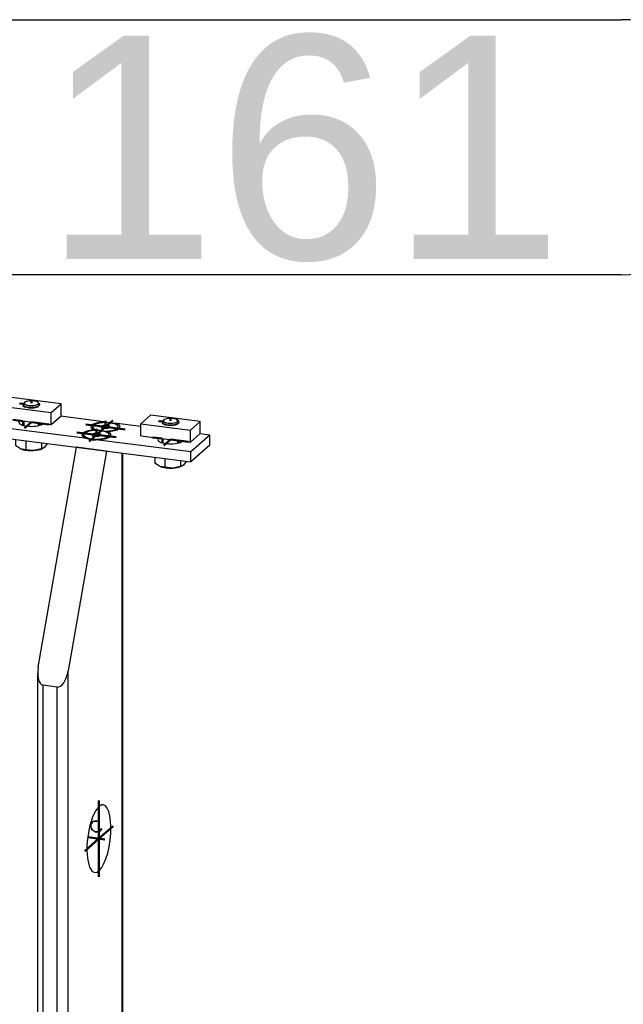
# Model space of a CAD drawing. Header units: millimetres. Extents: x 4464 to 5058, y 2900 to 3320.
# Tile 24 of 110: x 4637 to 4646, y 3000 to 3015. Entities that reach past the tile are written whole.
import ezdxf
from ezdxf.enums import TextEntityAlignment as Align

# ---------------------------------------------------------------- set-up
doc = ezdxf.new("R2010")
doc.units = ezdxf.units.MM
doc.linetypes.add('STRICHPUNKT2', pattern=[18.5, 10, -4, 0.5, -4])
doc.layers.get('0').update_dxf_attribs({"linetype": 'CONTINUOUS'})
for name, color, linetype in [('DIM49', 4, 'CONTINUOUS'), ('LE_RED', 1, 'CONTINUOUS'), ('TXT_ALL', 7, 'CONTINUOUS')]:
    doc.layers.add(name, color=color, linetype=linetype)
doc.layers.add('LE_ALL', color=7, linetype='CONTINUOUS', lineweight=50)
doc.styles.add('ARIAL', font='arial.ttf')

# ---------------------------------------------------------------- blocks, each defined once
blk = doc.blocks.new('BALUSTER PROFIEL 80X15 R4_04037', base_point=(4637.82155526, 3002.47985895))
for p, q in [((4636.85147402, 3005.0503502), (4637.45251478, 3008.49455537)), ((4637.92022196, 3008.43562981), (4637.31918119, 3004.99142464)), ((4637.92022196, 3008.43562981), (4637.45251478, 3008.49455537)), ((4638.16770933, 2993.61608928), (4638.16770933, 3008.40444933)), ((4638.17632075, 2993.62368384), (4638.17632075, 3008.40336439)), ((4637.31918119, 2989.42650446), (4637.31918119, 3004.99142464)), ((4636.8428626, 2989.46971654), (4636.8428626, 3004.95382864)), ((4637.14731883, 3004.73700438), (4636.92905548, 3004.76450298)), ((4636.92905548, 2989.42814257), (4636.92905548, 3004.76450298)), ((4637.14731883, 2989.40064397), (4637.14731883, 3004.73700438))]:
    blk.add_line(p, q)
for centre, major_axis, ratio, start_param, end_param in [((4636.97619593, 3005.03463672), (-0.05055159, -0.26959962), 0.4576369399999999, 4.73988523, 5.10125235), ((4637.19445928, 3005.00713812), (-0.05055159, -0.26959962), 0.4576369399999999, 0.02749625, 1.59829258), ((4636.97619593, 3005.03463672), (-0.05055159, -0.26959962), 0.4576369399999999, 5.10125235, 6.310681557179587), ((4637.80237356, 3002.36058063), (-0.06666667, -0.52915026), 0.33333333, 3.14159265, 6.283185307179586), ((4637.80237356, 3002.36058063), (-0.06666667, -0.52915026), 0.33333333, 0, 3.14159265)]:
    blk.add_ellipse(centre, major_axis=major_axis, ratio=ratio, start_param=start_param, end_param=end_param)
at = {"layer": 'LE_RED'}
for p, q in [((4637.67053424, 3002.60380467), (4637.68926829, 3002.62985948)), ((4637.84719079, 3002.52022185), (4637.82155526, 3002.47985895)), ((4637.82155526, 3002.47985895), (4637.75373704, 3002.45910134))]:
    blk.add_line(p, q, dxfattribs=at)
for points in [[(4637.75373704, 3002.45910134), (4637.68851343, 3002.49749261), (4637.66449799, 3002.5820013)], [(4637.68926829, 3002.62985948), (4637.76085081, 3002.64652132), (4637.77830143, 3002.64158366)]]:
    blk.add_lwpolyline(points, dxfattribs=at)
blk = doc.blocks.new('_04039', base_point=(4637.89591499, 3002.34879552))
at = {"layer": 'LE_ALL', "color": 1, "linetype": 'STRICHPUNKT2'}
for p, q in [((4637.80237356, 3002.36058063), (4637.80237356, 3002.95769303)), ((4637.80237356, 3002.36058063), (4638.02629071, 3002.558057)), ((4637.80237356, 3002.36058063), (4637.57845641, 3002.16310427)), ((4637.89591499, 3002.34879552), (4637.62599014, 3002.38280286)), ((4637.80237356, 3002.36058063), (4637.80237356, 3001.76346824))]:
    blk.add_line(p, q, dxfattribs=at)
blk = doc.blocks.new('_04038')
blk.add_blockref('_04039', (4637.89591499, 3002.34879552))
blk = doc.blocks.new('DIN 13-M6_04041', base_point=(4637.68926829, 3002.62985948))
at = {"layer": 'LE_RED'}
for p, q in [((4637.67053424, 3002.60380467), (4637.68926829, 3002.62985948)), ((4637.84719079, 3002.52022185), (4637.82155526, 3002.47985895)), ((4637.82155526, 3002.47985895), (4637.75373704, 3002.45910134))]:
    blk.add_line(p, q, dxfattribs=at)
for points in [[(4637.75373704, 3002.45910134), (4637.68851343, 3002.49749261), (4637.66449799, 3002.5820013)], [(4637.68926829, 3002.62985948), (4637.76085081, 3002.64652132), (4637.77830143, 3002.64158366)]]:
    blk.add_lwpolyline(points, dxfattribs=at)
blk = doc.blocks.new('DIN 13-M6_04040')
blk.add_blockref('DIN 13-M6_04041', (4637.68926829, 3002.62985948))
blk = doc.blocks.new('BALUSTER PROFIEL 80X15 R4_04036')
for name, p in [('BALUSTER PROFIEL 80X15 R4_04037', (4637.82155526, 3002.47985895)), ('_04038', (0, 0)), ('DIN 13-M6_04040', (0, 0))]:
    blk.add_blockref(name, p)
blk = doc.blocks.new('153.1.100 100 x 5 50 x 47 PM6_04050', base_point=(4636.54236555, 3008.88963907))
for p, q in [((4636.27600633, 3008.94975343), (4636.12734446, 3008.81864598)), ((4637.91359658, 3008.8905563), (4637.20148424, 3008.98027402)), ((4637.94098683, 3008.88004829), (4637.91359658, 3008.8905563)), ((4638.04839581, 3008.87357319), (4638.01654702, 3008.86970515)), ((4638.45863981, 3008.82188731), (4638.04839581, 3008.87357319)), ((4637.73063328, 3008.76512904), (4637.74591664, 3008.75620896)), ((4637.91629646, 3008.73259153), (4637.93673129, 3008.73916313)), ((4639.54002011, 3008.6856462), (4639.24539228, 3008.42580888)), ((4639.54002011, 3008.6856462), (4639.38411772, 3008.70528805)), ((4639.54002011, 3008.52851136), (4639.54002011, 3008.6856462)), ((4639.24539228, 3008.42580888), (4637.75376799, 3008.61373588)), ((4639.54002011, 3008.52851136), (4639.24539228, 3008.26867404)), ((4639.24539228, 3008.26867404), (4639.24539228, 3008.42580888))]:
    blk.add_line(p, q)
for points in [[(4637.61896875, 3008.63071898), (4636.12734446, 3008.81864598), (4636.12734446, 3008.66151114), (4639.24539228, 3008.26867404)], [(4637.61896875, 3008.63071898), (4637.68636837, 3008.61122799), (4637.75376799, 3008.61373588)]]:
    blk.add_lwpolyline(points)
for centre, major_axis, ratio, start_param, end_param in [((4636.74236555, 3008.88963907), (0.2, 0), 0.33333333, 2.76116133, 3.14159265), ((4636.74236555, 3008.88963907), (0.2, 0), 0.33333333, 3.14159265, 5.94088238), ((4637.90439296, 3008.81450705), (0.22833333, 0), 0.33333333, 1.53047759, 3.50295978), ((4637.90439296, 3008.81450705), (0.22833333, 0), 0.33333333, 5.92181818, 7.171566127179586), ((4637.76297161, 3008.68978513), (0.22833333, 0), 0.33333333, 1.71290183, 3.50295978), ((4637.90439296, 3008.81450705), (0.22833333, 0), 0.33333333, 3.50295978, 3.84754922), ((4637.90439296, 3008.81450705), (0.22833333, 0), 0.33333334, 4.85449449, 5.92181819), ((4637.76297161, 3008.68978513), (0.22833333, 0), 0.33333333, 5.92181818, 6.989141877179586), ((4637.76297161, 3008.68978513), (0.22833333, 0), 0.33333333, 3.50295978, 4.02997347), ((4637.76297161, 3008.68978513), (0.22833333, 0), 0.33333333, 4.67207024, 5.92181818), ((4638.92499902, 3008.6146531), (0.2, 0), 0.33333333, 2.76116133, 3.14159265), ((4638.92499902, 3008.6146531), (0.2, 0), 0.33333333, 3.14159265, 5.94088238)]:
    blk.add_ellipse(centre, major_axis=major_axis, ratio=ratio, start_param=start_param, end_param=end_param)
blk = doc.blocks.new('_04052', base_point=(4638.79166569, 3008.63145152))
at = {"layer": 'LE_ALL', "color": 1, "linetype": 'STRICHPUNKT2'}
for p, q in [((4636.60903221, 3008.9064375), (4636.46174124, 3008.92499441)), ((4636.74236555, 3008.88963907), (4636.63629953, 3008.79609764)), ((4636.74236555, 3008.88963907), (4637.02298985, 3008.85428373)), ((4637.90439296, 3008.81450705), (4637.59726525, 3008.8532015)), ((4637.90439296, 3008.81450705), (4638.02047633, 3008.91688295)), ((4637.90439296, 3008.90878795), (4637.90439296, 3008.79075049)), ((4637.76297161, 3008.68978513), (4637.4558439, 3008.72847959)), ((4637.76297161, 3008.68978513), (4637.64688824, 3008.58740923)), ((4637.76297161, 3008.68978513), (4637.87905497, 3008.79216104)), ((4637.76297161, 3008.78406604), (4637.76297161, 3008.66602858)), ((4637.76297161, 3008.68978513), (4638.07009932, 3008.65109068)), ((4637.90439296, 3008.81450705), (4637.7883096, 3008.71213114)), ((4637.90439296, 3008.81450705), (4638.21152067, 3008.77581259)), ((4638.79166569, 3008.63145152), (4638.64437472, 3008.65000844)), ((4638.92499902, 3008.6146531), (4638.818933, 3008.52111167)), ((4638.92499902, 3008.6146531), (4639.20562333, 3008.57929776))]:
    blk.add_line(p, q, dxfattribs=at)
blk = doc.blocks.new('_04051')
blk.add_blockref('_04052', (4638.79166569, 3008.63145152))
blk = doc.blocks.new('153.1.100 100 x 5 50 x 47 PM6_04049')
for name, p in [('153.1.100 100 x 5 50 x 47 PM6_04050', (4636.54236555, 3008.88963907)), ('_04051', (0, 0))]:
    blk.add_blockref(name, p)
blk = doc.blocks.new('Stelschroef (DIN 913 - ISO 4026)-M6x20_04079', base_point=(4637.78939252, 3002.49593853))
blk.add_ellipse((4637.74529666, 3002.54593853), major_axis=(0.04409586, -0.05), ratio=0.8819171, start_param=0, end_param=6.28318531)
at = {"layer": 'LE_RED'}
for start_param, end_param in [(3.14159265, 6.28318531), (2.35619449, 3.14159265), (2.09317229, 2.35619449), (6.28318531, 6.805561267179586)]:
    blk.add_ellipse((4637.75118922, 3002.55113528), major_axis=(0.05511982, -0.0625), ratio=0.8819171, start_param=start_param, end_param=end_param, dxfattribs=at)
blk = doc.blocks.new('GEWINDE_04081', base_point=(4637.67323803, 3002.5609562))
at = {"layer": 'LE_RED'}
for start_param, end_param in [(3.14159265, 3.92699082), (3.92699082, 6.28318531), (2.09317229, 3.14159265), (6.28318531, 6.805561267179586)]:
    blk.add_ellipse((4637.75118922, 3002.55113528), major_axis=(0.05511982, -0.0625), ratio=0.8819171, start_param=start_param, end_param=end_param, dxfattribs=at)
blk = doc.blocks.new('GEWINDE_04080')
blk.add_blockref('GEWINDE_04081', (4637.67323803, 3002.5609562))
blk = doc.blocks.new('Stelschroef (DIN 913 - ISO 4026)-M6x20_04078')
for name, p in [('Stelschroef (DIN 913 - ISO 4026)-M6x20_04079', (4637.78939252, 3002.49593853)), ('GEWINDE_04080', (0, 0))]:
    blk.add_blockref(name, p)
blk = doc.blocks.new('Montage sierregel_04077')
blk.add_blockref('Stelschroef (DIN 913 - ISO 4026)-M6x20_04078', (0, 0))
blk = doc.blocks.new('Verzonken kopbout (DIN 7991_ISO 10642)-M6x20_04084', base_point=(4637.9639673, 3008.83075794))
for p, q in [((4637.89195907, 3008.79231701), (4637.89195907, 3008.83983012)), ((4637.70439296, 3008.79187963), (4637.70439296, 3008.81450705)), ((4637.9639673, 3008.8020431), (4637.9639673, 3008.83075794)), ((4638.10439296, 3008.79187963), (4638.10439296, 3008.81450705))]:
    blk.add_line(p, q)
blk.add_lwpolyline([(4637.9639673, 3008.83075794), (4637.89195907, 3008.83983012), (4637.83238473, 3008.82357923), (4637.84481862, 3008.79825615), (4637.91682685, 3008.78918397), (4637.97640119, 3008.80543486)], close=True)
for centre, start_param, end_param in [((4637.90439296, 3008.81450705), 0, 3.14159265), ((4637.90439296, 3008.81450705), 3.14159265, 6.283185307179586), ((4637.90439296, 3008.79187963), 3.14159265, 3.4225222), ((4637.90439296, 3008.79187963), 6.00225576, 6.283185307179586)]:
    blk.add_ellipse(centre, major_axis=(0.2, 0), ratio=0.33333333, start_param=start_param, end_param=end_param)
blk = doc.blocks.new('Verzonken kopbout (DIN 7991_ISO 10642)-M6x20_04083')
blk.add_blockref('Verzonken kopbout (DIN 7991_ISO 10642)-M6x20_04084', (4637.9639673, 3008.83075794))
blk = doc.blocks.new('Verzonken kopbout (DIN 7991_ISO 10642)-M6x20_04086', base_point=(4637.82254595, 3008.70603603))
for p, q in [((4637.56297161, 3008.66715772), (4637.56297161, 3008.68978513)), ((4637.75053772, 3008.6675951), (4637.75053772, 3008.71510821)), ((4637.82254595, 3008.67732119), (4637.82254595, 3008.70603603)), ((4637.96297161, 3008.66715772), (4637.96297161, 3008.68978513))]:
    blk.add_line(p, q)
blk.add_lwpolyline([(4637.82254595, 3008.70603603), (4637.75053772, 3008.71510821), (4637.69096338, 3008.69885732), (4637.70339727, 3008.67353424), (4637.7754055, 3008.66446205), (4637.83497984, 3008.68071295)], close=True)
for centre, start_param, end_param in [((4637.76297161, 3008.68978513), 0, 3.14159265), ((4637.76297161, 3008.68978513), 3.14159265, 6.283185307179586), ((4637.76297161, 3008.66715772), 3.14159265, 3.4225222), ((4637.76297161, 3008.66715772), 6.00225576, 6.283185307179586)]:
    blk.add_ellipse(centre, major_axis=(0.2, 0), ratio=0.33333333, start_param=start_param, end_param=end_param)
blk = doc.blocks.new('Verzonken kopbout (DIN 7991_ISO 10642)-M6x20_04085')
blk.add_blockref('Verzonken kopbout (DIN 7991_ISO 10642)-M6x20_04086', (4637.82254595, 3008.70603603))
blk = doc.blocks.new('Montage strip op baluster_04082')
for name in ['Verzonken kopbout (DIN 7991_ISO 10642)-M6x20_04083', 'Verzonken kopbout (DIN 7991_ISO 10642)-M6x20_04085']:
    blk.add_blockref(name, (0, 0))
blk = doc.blocks.new('1011-2 Moerblok M8 SMALL_04089', base_point=(4636.60903221, 3009.1567683))
for p, q in [((4636.4292128, 3009.27343064), (4636.27600633, 3009.13831524)), ((4637.20872476, 3009.17522137), (4636.4292128, 3009.27343064)), ((4637.05551829, 3009.04010596), (4637.20872476, 3009.17522137)), ((4637.20872476, 3008.98665956), (4637.20872476, 3009.17522137)), ((4636.27600633, 3008.94975343), (4636.27600633, 3009.13831524)), ((4636.27600633, 3009.13831524), (4637.05551829, 3009.04010596)), ((4637.05551829, 3008.85154415), (4637.05551829, 3009.04010596)), ((4637.05551829, 3008.85154415), (4637.20872476, 3008.98665956)), ((4636.27600633, 3008.94975343), (4637.05551829, 3008.85154415))]:
    blk.add_line(p, q)
at = {"layer": 'LE_RED'}
blk.add_ellipse((4636.74236555, 3009.1567683), major_axis=(0.13333333, 0), ratio=0.33333333, start_param=3.14159265, end_param=5.65879598, dxfattribs=at)
blk = doc.blocks.new('DIN 13-M8_04091', base_point=(4636.60903221, 3009.1567683))
at = {"layer": 'LE_RED'}
blk.add_ellipse((4636.74236555, 3009.1567683), major_axis=(0.13333333, 0), ratio=0.33333333, start_param=3.14159265, end_param=5.65879598, dxfattribs=at)
blk = doc.blocks.new('DIN 13-M8_04090')
blk.add_blockref('DIN 13-M8_04091', (4636.60903221, 3009.1567683))
blk = doc.blocks.new('_04093', base_point=(4636.74236555, 3009.21962224))
at = {"layer": 'LE_ALL', "color": 1, "linetype": 'STRICHPUNKT2'}
for p, q in [((4636.61076961, 3009.17334783), (4636.55528268, 3009.18033853)), ((4636.74236555, 3009.21962224), (4636.74236555, 3009.18505257))]:
    blk.add_line(p, q, dxfattribs=at)
blk = doc.blocks.new('_04092')
blk.add_blockref('_04093', (4636.74236555, 3009.21962224))
blk = doc.blocks.new('1011-2 Moerblok M8 SMALL_04088')
for name, p in [('1011-2 Moerblok M8 SMALL_04089', (4636.60903221, 3009.1567683)), ('_04092', (0, 0)), ('DIN 13-M8_04090', (0, 0))]:
    blk.add_blockref(name, p)
blk = doc.blocks.new('Zeskant tapbout-M8x16 (DIN 933)_04095', base_point=(4636.98926556, 3008.54737334))
for p, q in [((4636.49546554, 3008.61513224), (4636.49546554, 3008.52043324)), ((4636.65391175, 3008.5951699), (4636.65391175, 3008.45589437)), ((4636.90081176, 3008.56406342), (4636.90081176, 3008.46936442)), ((4636.5710141, 3008.47145768), (4636.49546554, 3008.52043324)), ((4636.65391175, 3008.45589437), (4636.57468865, 3008.46991867)), ((4636.77736176, 3008.44438426), (4636.65391175, 3008.45589437))]:
    blk.add_line(p, q)
blk.add_lwpolyline([(4636.98926556, 3008.54737334), (4636.94503866, 3008.49012374), (4636.92153617, 3008.47482252), (4636.90081176, 3008.46936442), (4636.77736176, 3008.44438426)])
for centre, major_axis, start_param, end_param in [((4636.74236554, 3009.18505257), (0.11333333, 0), 3e-08, 3.14159268), ((4636.74236554, 3009.18505257), (0.11333333, 0), 3.14159268, 6.283185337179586), ((4636.74236555, 3008.51565815), (0.21666667, 0), 3.82742308, 4.87462063), ((4636.74236555, 3008.51565815), (0.21666667, 0), 4.87462063, 5.62412728)]:
    blk.add_ellipse(centre, major_axis=major_axis, ratio=0.33333333, start_param=start_param, end_param=end_param)
blk = doc.blocks.new('GEWINDE_04097', base_point=(4636.87569888, 3009.16619639))
for p, q in [((4636.61764363, 3009.18190988), (4636.63635192, 3009.19840903)), ((4636.86708746, 3009.18190988), (4636.84837917, 3009.19840904)), ((4636.60903221, 3008.83994867), (4636.60903221, 3008.90779611)), ((4636.87569888, 3008.83994867), (4636.87569888, 3008.87419927))]:
    blk.add_line(p, q)
for start_param, end_param in [(2.78022556, 3.14159268), (3.14159268, 6.283185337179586), (3e-08, 0.36136715)]:
    blk.add_ellipse((4636.74236554, 3009.16619639), major_axis=(0.13333333, 0), ratio=0.33333333, start_param=start_param, end_param=end_param)
at = {"layer": 'LE_RED'}
for p, q in [((4636.62903221, 3009.1567683), (4636.62903221, 3009.18505257)), ((4636.85569888, 3009.1567683), (4636.85569888, 3009.18505258)), ((4636.62903221, 3008.83470926), (4636.62903221, 3008.90527635)), ((4636.85569888, 3008.83470926), (4636.85569888, 3008.87671903))]:
    blk.add_line(p, q, dxfattribs=at)
for start_param, end_param in [(2.78022556, 3.14159268), (3.14159268, 4.35102186), (0.946407, 2.78022556), (4.35102186, 5.65879598)]:
    blk.add_ellipse((4636.74236554, 3009.18505257), major_axis=(0.11333333, 0), ratio=0.33333333, start_param=start_param, end_param=end_param, dxfattribs=at)
blk = doc.blocks.new('GEWINDE_04096')
blk.add_blockref('GEWINDE_04097', (4636.87569888, 3009.16619639))
blk = doc.blocks.new('Zeskant tapbout-M8x16 (DIN 933)_04094')
for name, p in [('Zeskant tapbout-M8x16 (DIN 933)_04095', (4636.98926556, 3008.54737334)), ('GEWINDE_04096', (0, 0))]:
    blk.add_blockref(name, p)
blk = doc.blocks.new('Montage handregel_04087')
for name in ['1011-2 Moerblok M8 SMALL_04088', 'Zeskant tapbout-M8x16 (DIN 933)_04094']:
    blk.add_blockref(name, (0, 0))
blk = doc.blocks.new('1011-2 Moerblok M8 SMALL_04100', base_point=(4638.79166569, 3008.88178233))
for p, q in [((4638.61184628, 3008.99844467), (4638.45863981, 3008.86332927)), ((4639.39135823, 3008.9002354), (4638.61184628, 3008.99844467)), ((4638.45863981, 3008.67476746), (4638.45863981, 3008.86332927)), ((4638.45863981, 3008.86332927), (4639.23815177, 3008.76511999)), ((4639.23815177, 3008.76511999), (4639.39135823, 3008.9002354)), ((4639.39135823, 3008.71167359), (4639.39135823, 3008.9002354)), ((4639.23815177, 3008.57655818), (4639.23815177, 3008.76511999)), ((4639.23815177, 3008.57655818), (4639.39135823, 3008.71167359)), ((4638.45863981, 3008.67476746), (4639.23815177, 3008.57655818))]:
    blk.add_line(p, q)
at = {"layer": 'LE_RED'}
blk.add_ellipse((4638.92499902, 3008.88178233), major_axis=(0.13333333, 0), ratio=0.33333333, start_param=3.14159265, end_param=5.65879598, dxfattribs=at)
blk = doc.blocks.new('DIN 13-M8_04102', base_point=(4638.79166569, 3008.88178233))
at = {"layer": 'LE_RED'}
blk.add_ellipse((4638.92499902, 3008.88178233), major_axis=(0.13333333, 0), ratio=0.33333333, start_param=3.14159265, end_param=5.65879598, dxfattribs=at)
blk = doc.blocks.new('DIN 13-M8_04101')
blk.add_blockref('DIN 13-M8_04102', (4638.79166569, 3008.88178233))
blk = doc.blocks.new('_04104', base_point=(4638.92499902, 3008.94463627))
at = {"layer": 'LE_ALL', "color": 1, "linetype": 'STRICHPUNKT2'}
for p, q in [((4638.79340308, 3008.89836186), (4638.73791615, 3008.90535256)), ((4638.92499902, 3008.94463627), (4638.92499902, 3008.9100666))]:
    blk.add_line(p, q, dxfattribs=at)
blk = doc.blocks.new('_04103')
blk.add_blockref('_04104', (4638.92499902, 3008.94463627))
blk = doc.blocks.new('1011-2 Moerblok M8 SMALL_04099')
for name, p in [('1011-2 Moerblok M8 SMALL_04100', (4638.79166569, 3008.88178233)), ('_04103', (0, 0)), ('DIN 13-M8_04101', (0, 0))]:
    blk.add_blockref(name, p)
blk = doc.blocks.new('Zeskant tapbout-M8x16 (DIN 933)_04106', base_point=(4639.17189903, 3008.27238736))
for p, q in [((4638.67809902, 3008.34014627), (4638.67809902, 3008.24544727)), ((4638.75364758, 3008.19647171), (4638.67809902, 3008.24544727)), ((4638.83654523, 3008.32018393), (4638.83654523, 3008.1809084)), ((4639.08344523, 3008.28907745), (4639.08344523, 3008.19437845)), ((4638.83654523, 3008.1809084), (4638.75732212, 3008.1949327)), ((4638.95999523, 3008.16939829), (4638.83654523, 3008.1809084))]:
    blk.add_line(p, q)
blk.add_lwpolyline([(4639.17189903, 3008.27238736), (4639.12767213, 3008.21513777), (4639.10416965, 3008.19983655), (4639.08344523, 3008.19437845), (4638.95999523, 3008.16939829)])
for centre, major_axis, start_param, end_param in [((4638.92499902, 3008.9100666), (0.11333333, 0), 3e-08, 3.14159268), ((4638.92499902, 3008.9100666), (0.11333333, 0), 3.14159268, 6.283185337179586), ((4638.92499902, 3008.24067218), (0.21666667, 0), 3.82742308, 4.87462063), ((4638.92499902, 3008.24067218), (0.21666667, 0), 4.87462063, 5.62412728)]:
    blk.add_ellipse(centre, major_axis=major_axis, ratio=0.33333333, start_param=start_param, end_param=end_param)
blk = doc.blocks.new('GEWINDE_04108', base_point=(4639.05833235, 3008.89121042))
for p, q in [((4638.8002771, 3008.90692391), (4638.81898539, 3008.92342306)), ((4639.04972093, 3008.90692391), (4639.03101264, 3008.92342307)), ((4638.79166569, 3008.5649627), (4638.79166569, 3008.63281014)), ((4639.05833235, 3008.5649627), (4639.05833235, 3008.5992133))]:
    blk.add_line(p, q)
for start_param, end_param in [(2.78022556, 3.14159268), (3.14159268, 6.283185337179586), (3e-08, 0.36136715)]:
    blk.add_ellipse((4638.92499902, 3008.89121042), major_axis=(0.13333333, 0), ratio=0.33333333, start_param=start_param, end_param=end_param)
at = {"layer": 'LE_RED'}
for p, q in [((4638.81166568, 3008.88178233), (4638.81166568, 3008.9100666)), ((4639.03833235, 3008.88178233), (4639.03833235, 3008.9100666)), ((4638.81166569, 3008.55972329), (4638.81166569, 3008.63029038)), ((4639.03833235, 3008.55972329), (4639.03833235, 3008.60173306))]:
    blk.add_line(p, q, dxfattribs=at)
for start_param, end_param in [(2.78022556, 3.14159268), (3.14159268, 4.35102186), (0.946407, 2.78022556), (4.35102186, 5.65879598)]:
    blk.add_ellipse((4638.92499902, 3008.9100666), major_axis=(0.11333333, 0), ratio=0.33333333, start_param=start_param, end_param=end_param, dxfattribs=at)
blk = doc.blocks.new('GEWINDE_04107')
blk.add_blockref('GEWINDE_04108', (4639.05833235, 3008.89121042))
blk = doc.blocks.new('Zeskant tapbout-M8x16 (DIN 933)_04105')
for name, p in [('Zeskant tapbout-M8x16 (DIN 933)_04106', (4639.17189903, 3008.27238736)), ('GEWINDE_04107', (0, 0))]:
    blk.add_blockref(name, p)
blk = doc.blocks.new('Montage handregel_04098')
for name in ['1011-2 Moerblok M8 SMALL_04099', 'Zeskant tapbout-M8x16 (DIN 933)_04105']:
    blk.add_blockref(name, (0, 0))
blk = doc.blocks.new('Montage_04053')
for name in ['Montage handregel_04087', 'Montage handregel_04098', 'Montage strip op baluster_04082', 'Montage sierregel_04077']:
    blk.add_blockref(name, (0, 0))
blk = doc.blocks.new('Tussen baluster (doorgaande sierregel)_04035')
for name in ['Montage_04053', '153.1.100 100 x 5 50 x 47 PM6_04049', 'BALUSTER PROFIEL 80X15 R4_04036']:
    blk.add_blockref(name, (0, 0))
blk = doc.blocks.new('SHAPE_06212', base_point=(4649.72375445, 3007.44669753))
at = {"layer": 'DIM49', "color": 3}
for p, q in [((4635.92494283, 3015.19642986), (4645.98825189, 3015.19642986)), ((4649.72375445, 3007.44669753), (4647.98825189, 3013.19642986)), ((4645.98825189, 3011.19642986), (4635.92494283, 3011.19642986)), ((4649.83554463, 3007.68352187), (4649.61389166, 3007.68352187)), ((4649.9822533, 3007.48352187), (4649.46508122, 3007.48352187)), ((4649.92795971, 3007.28352187), (4649.5199658, 3007.28352187))]:
    blk.add_line(p, q, dxfattribs=at)
blk.add_lwpolyline([(4649.86248872, 3007.22290671), (4649.91568279, 3007.26643927), (4649.95579726, 3007.32225613), (4649.9800984, 3007.38655347), (4649.98693012, 3007.45494952), (4649.97582686, 3007.52278322), (4649.94754527, 3007.5854318), (4649.90401272, 3007.63862587), (4649.84819586, 3007.67874034), (4649.78389852, 3007.70304148), (4649.71550247, 3007.7098732), (4649.64766877, 3007.69876994), (4649.58502019, 3007.67048835), (4649.53182612, 3007.6269558), (4649.49171165, 3007.57113894), (4649.46741051, 3007.5068416), (4649.46057879, 3007.43844555), (4649.47168205, 3007.37061185), (4649.49996363, 3007.30796327), (4649.54349619, 3007.2547692), (4649.59931305, 3007.21465473), (4649.66361038, 3007.19035359), (4649.73200644, 3007.18352187), (4649.79984013, 3007.19462513)], close=True, dxfattribs=at)
for centre, start_param, end_param in [((4635.92494283, 3013.19642986), 1.57079633, 4.71238898), ((4645.98825189, 3013.19642986), 4.71238898, 7.853981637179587)]:
    blk.add_ellipse(centre, major_axis=(2, 0), ratio=1, start_param=start_param, end_param=end_param, dxfattribs=at)
at = {"layer": 'TXT_ALL', "style": 'ARIAL'}
blk.add_text('161', height=3.5, dxfattribs=at).set_placement((4636.92494283, 3013.19642986), align=Align.MIDDLE_LEFT)
blk = doc.blocks.new('1016 Connector 90 M6_05648', base_point=(4650.02199525, 3007.49291418))
for p, q in [((4651.35876928, 3007.38654419), (4651.9244547, 3007.88543184)), ((4649.86210632, 3007.575106), (4649.72068497, 3007.45038408)), ((4649.72068497, 3007.45038408), (4651.59151366, 3007.21468182)), ((4649.72068497, 3007.26182228), (4649.72068497, 3007.45038408)), ((4649.86210632, 3007.575106), (4651.35876928, 3007.38654419)), ((4651.59151366, 3007.02612002), (4651.59151366, 3007.21468182))]:
    blk.add_line(p, q)
for points in [[(4649.72068497, 3007.26182228), (4651.59151366, 3007.02612002), (4652.29862044, 3007.64972958), (4652.29862044, 3007.83829139)], [(4651.59151366, 3007.21468182), (4652.29862044, 3007.83829139), (4651.9244547, 3007.88543184)]]:
    blk.add_lwpolyline(points)
at = {"layer": 'LE_RED'}
for centre, start_param, end_param in [((4651.99368644, 3007.75792669), 2.51845566, 3.14159265), ((4651.99368644, 3007.75792669), 3.14159265, 5.65879598), ((4650.10320043, 3007.47346133), 2.51845566, 3.14159265), ((4650.10320043, 3007.47346133), 3.14159265, 5.65879598), ((4651.64013305, 3007.4461219), 2.51845566, 3.14159265), ((4651.64013305, 3007.4461219), 3.14159265, 5.65879598), ((4651.03861477, 3007.3556102), 2.51845566, 3.14159265), ((4651.03861477, 3007.3556102), 3.14159265, 5.65879598)]:
    blk.add_ellipse(centre, major_axis=(0.1, 0), ratio=0.33333333, start_param=start_param, end_param=end_param, dxfattribs=at)
blk.add_blockref('SHAPE_06212', (4649.72375445, 3007.44669753))
blk = doc.blocks.new('DIN 13-M6_05650', base_point=(4651.54013305, 3007.4461219))
at = {"layer": 'LE_RED'}
for centre, start_param, end_param in [((4651.99368644, 3007.75792669), 2.51845566, 3.14159265), ((4651.99368644, 3007.75792669), 3.14159265, 5.65879598), ((4651.64013305, 3007.4461219), 2.51845566, 3.14159265), ((4651.64013305, 3007.4461219), 3.14159265, 5.65879598)]:
    blk.add_ellipse(centre, major_axis=(0.1, 0), ratio=0.33333333, start_param=start_param, end_param=end_param, dxfattribs=at)
blk = doc.blocks.new('DIN 13-M6_05649')
blk.add_blockref('DIN 13-M6_05650', (4651.54013305, 3007.4461219))
blk = doc.blocks.new('_05652', base_point=(4651.64013305, 3007.49326236))
at = {"layer": 'LE_ALL', "color": 1, "linetype": 'STRICHPUNKT2'}
for p, q in [((4651.91035311, 3007.7684257), (4651.85337429, 3007.77560436)), ((4651.99368644, 3007.80506714), (4651.99368644, 3007.78614183)), ((4650.01986709, 3007.48396034), (4649.96288828, 3007.491139)), ((4650.10320043, 3007.52060178), (4650.10320043, 3007.50167648)), ((4651.55679972, 3007.45662092), (4651.4998209, 3007.46379957)), ((4651.64013305, 3007.49326236), (4651.64013305, 3007.47433705)), ((4650.95528144, 3007.36610921), (4650.89830262, 3007.37328787)), ((4651.03861477, 3007.40275065), (4651.03861477, 3007.38382534))]:
    blk.add_line(p, q, dxfattribs=at)
blk = doc.blocks.new('_05651')
blk.add_blockref('_05652', (4651.64013305, 3007.49326236))
blk = doc.blocks.new('DIN 13-M6_05654', base_point=(4650.93861477, 3007.3556102))
at = {"layer": 'LE_RED'}
for centre, start_param, end_param in [((4650.10320043, 3007.47346133), 2.51845566, 3.14159265), ((4650.10320043, 3007.47346133), 3.14159265, 5.65879598), ((4651.03861477, 3007.3556102), 2.51845566, 3.14159265), ((4651.03861477, 3007.3556102), 3.14159265, 5.65879598)]:
    blk.add_ellipse(centre, major_axis=(0.1, 0), ratio=0.33333333, start_param=start_param, end_param=end_param, dxfattribs=at)
blk = doc.blocks.new('DIN 13-M6_05653')
blk.add_blockref('DIN 13-M6_05654', (4650.93861477, 3007.3556102))
blk = doc.blocks.new('1016 Connector 90 M6_05647')
for name, p in [('1016 Connector 90 M6_05648', (4650.02199525, 3007.49291418)), ('_05651', (0, 0)), ('DIN 13-M6_05649', (0, 0)), ('DIN 13-M6_05653', (0, 0))]:
    blk.add_blockref(name, p)
blk = doc.blocks.new('Stelschroef (DIN 913 - ISO 4026)-M6x8_05657', base_point=(4650.17081045, 3007.46972405))
blk.add_line((4650.02524923, 3007.49578392), (4650.04083947, 3007.50953322))
blk.add_lwpolyline([(4650.18115162, 3007.49578392), (4650.16556138, 3007.50953322)])
for start_param, end_param in [(2.78022553, 6.644552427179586), (0.36136712, 2.78022553)]:
    blk.add_ellipse((4650.10320043, 3007.50167648), major_axis=(0.06666667, 0), ratio=0.33333333, start_param=start_param, end_param=end_param)
at = {"layer": 'LE_RED'}
for start_param, end_param in [(2.78022553, 3.14159265), (3.14159265, 5.65879598)]:
    blk.add_ellipse((4650.10320043, 3007.48596299), major_axis=(0.08333333, 0), ratio=0.33333333, start_param=start_param, end_param=end_param, dxfattribs=at)
blk = doc.blocks.new('GEWINDE_05659', base_point=(4650.19355523, 3007.48484497))
for p, q in [((4650.01284563, 3007.48484497), (4650.02524923, 3007.49578392)), ((4650.19355523, 3007.48484497), (4650.18115162, 3007.49578392))]:
    blk.add_line(p, q)
at = {"layer": 'LE_RED'}
for p, q in [((4650.01986709, 3007.47346133), (4650.01986709, 3007.48596299)), ((4650.18653376, 3007.47346133), (4650.18653376, 3007.48596299))]:
    blk.add_line(p, q, dxfattribs=at)
for start_param, end_param in [(2.78022553, 3.14159265), (3.14159265, 5.65879598)]:
    blk.add_ellipse((4650.10320043, 3007.48596299), major_axis=(0.08333333, 0), ratio=0.33333333, start_param=start_param, end_param=end_param, dxfattribs=at)
blk = doc.blocks.new('GEWINDE_05658')
blk.add_blockref('GEWINDE_05659', (4650.19355523, 3007.48484497))
blk = doc.blocks.new('Stelschroef (DIN 913 - ISO 4026)-M6x8_05656')
for name, p in [('GEWINDE_05658', (0, 0)), ('Stelschroef (DIN 913 - ISO 4026)-M6x8_05657', (4650.17081045, 3007.46972405))]:
    blk.add_blockref(name, p)
blk = doc.blocks.new('Stelschroef (DIN 913 - ISO 4026)-M6x8_05661', base_point=(4652.06129647, 3007.7541894))
blk.add_line((4651.91573525, 3007.78024927), (4651.93132549, 3007.79399857))
blk.add_lwpolyline([(4652.07163764, 3007.78024927), (4652.0560474, 3007.79399857)])
for start_param, end_param in [(2.78022553, 6.644552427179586), (0.36136712, 2.78022553)]:
    blk.add_ellipse((4651.99368644, 3007.78614183), major_axis=(0.06666667, 0), ratio=0.33333333, start_param=start_param, end_param=end_param)
at = {"layer": 'LE_RED'}
for start_param, end_param in [(2.78022553, 3.14159265), (3.14159265, 5.65879598)]:
    blk.add_ellipse((4651.99368644, 3007.77042835), major_axis=(0.08333333, 0), ratio=0.33333333, start_param=start_param, end_param=end_param, dxfattribs=at)
blk = doc.blocks.new('GEWINDE_05663', base_point=(4652.08404125, 3007.76931032))
for p, q in [((4651.90333164, 3007.76931032), (4651.91573525, 3007.78024927)), ((4652.08404125, 3007.76931032), (4652.07163764, 3007.78024927))]:
    blk.add_line(p, q)
at = {"layer": 'LE_RED'}
for p, q in [((4651.91035311, 3007.75792669), (4651.91035311, 3007.77042835)), ((4652.07701978, 3007.75792669), (4652.07701978, 3007.77042835))]:
    blk.add_line(p, q, dxfattribs=at)
for start_param, end_param in [(2.78022553, 3.14159265), (3.14159265, 5.65879598)]:
    blk.add_ellipse((4651.99368644, 3007.77042835), major_axis=(0.08333333, 0), ratio=0.33333333, start_param=start_param, end_param=end_param, dxfattribs=at)
blk = doc.blocks.new('GEWINDE_05662')
blk.add_blockref('GEWINDE_05663', (4652.08404125, 3007.76931032))
blk = doc.blocks.new('Stelschroef (DIN 913 - ISO 4026)-M6x8_05660')
for name, p in [('GEWINDE_05662', (0, 0)), ('Stelschroef (DIN 913 - ISO 4026)-M6x8_05661', (4652.06129647, 3007.7541894))]:
    blk.add_blockref(name, p)
blk = doc.blocks.new('Stelschroef (DIN 913 - ISO 4026)-M6x8_05665', base_point=(4651.70774307, 3007.44238462))
blk.add_line((4651.56218186, 3007.46844449), (4651.5777721, 3007.48219379))
blk.add_lwpolyline([(4651.71808425, 3007.46844449), (4651.70249401, 3007.48219379)])
for start_param, end_param in [(2.78022553, 6.644552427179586), (0.36136712, 2.78022553)]:
    blk.add_ellipse((4651.64013305, 3007.47433705), major_axis=(0.06666667, 0), ratio=0.33333333, start_param=start_param, end_param=end_param)
at = {"layer": 'LE_RED'}
for start_param, end_param in [(2.78022553, 3.14159265), (3.14159265, 5.65879598)]:
    blk.add_ellipse((4651.64013305, 3007.45862357), major_axis=(0.08333333, 0), ratio=0.33333333, start_param=start_param, end_param=end_param, dxfattribs=at)
blk = doc.blocks.new('GEWINDE_05667', base_point=(4651.73048785, 3007.45750554))
for p, q in [((4651.54977825, 3007.45750554), (4651.56218186, 3007.46844449)), ((4651.73048785, 3007.45750554), (4651.71808425, 3007.46844449))]:
    blk.add_line(p, q)
at = {"layer": 'LE_RED'}
for p, q in [((4651.55679972, 3007.4461219), (4651.55679972, 3007.45862357)), ((4651.72346639, 3007.4461219), (4651.72346639, 3007.45862357))]:
    blk.add_line(p, q, dxfattribs=at)
for start_param, end_param in [(2.78022553, 3.14159265), (3.14159265, 5.65879598)]:
    blk.add_ellipse((4651.64013305, 3007.45862357), major_axis=(0.08333333, 0), ratio=0.33333333, start_param=start_param, end_param=end_param, dxfattribs=at)
blk = doc.blocks.new('GEWINDE_05666')
blk.add_blockref('GEWINDE_05667', (4651.73048785, 3007.45750554))
blk = doc.blocks.new('Stelschroef (DIN 913 - ISO 4026)-M6x8_05664')
for name, p in [('GEWINDE_05666', (0, 0)), ('Stelschroef (DIN 913 - ISO 4026)-M6x8_05665', (4651.70774307, 3007.44238462))]:
    blk.add_blockref(name, p)
blk = doc.blocks.new('Stelschroef (DIN 913 - ISO 4026)-M6x8_05669', base_point=(4651.1062248, 3007.35187292))
blk.add_line((4650.96066358, 3007.37793279), (4650.97625382, 3007.39168209))
blk.add_lwpolyline([(4651.11656597, 3007.37793279), (4651.10097573, 3007.39168209)])
for start_param, end_param in [(2.78022553, 6.644552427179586), (0.36136712, 2.78022553)]:
    blk.add_ellipse((4651.03861477, 3007.38382534), major_axis=(0.06666667, 0), ratio=0.33333333, start_param=start_param, end_param=end_param)
at = {"layer": 'LE_RED'}
for start_param, end_param in [(2.78022553, 3.14159265), (3.14159265, 5.65879598)]:
    blk.add_ellipse((4651.03861477, 3007.36811186), major_axis=(0.08333333, 0), ratio=0.33333333, start_param=start_param, end_param=end_param, dxfattribs=at)
blk = doc.blocks.new('GEWINDE_05671', base_point=(4651.12896958, 3007.36699384))
for p, q in [((4650.94825997, 3007.36699384), (4650.96066358, 3007.37793279)), ((4651.12896958, 3007.36699384), (4651.11656597, 3007.37793279))]:
    blk.add_line(p, q)
at = {"layer": 'LE_RED'}
for p, q in [((4650.95528144, 3007.3556102), (4650.95528144, 3007.36811186)), ((4651.12194811, 3007.3556102), (4651.12194811, 3007.36811186))]:
    blk.add_line(p, q, dxfattribs=at)
for start_param, end_param in [(2.78022553, 3.14159265), (3.14159265, 5.65879598)]:
    blk.add_ellipse((4651.03861477, 3007.36811186), major_axis=(0.08333333, 0), ratio=0.33333333, start_param=start_param, end_param=end_param, dxfattribs=at)
blk = doc.blocks.new('GEWINDE_05670')
blk.add_blockref('GEWINDE_05671', (4651.12896958, 3007.36699384))
blk = doc.blocks.new('Stelschroef (DIN 913 - ISO 4026)-M6x8_05668')
for name, p in [('GEWINDE_05670', (0, 0)), ('Stelschroef (DIN 913 - ISO 4026)-M6x8_05669', (4651.1062248, 3007.35187292))]:
    blk.add_blockref(name, p)
blk = doc.blocks.new('Montage koppelhoek_05655')
for name in ['Stelschroef (DIN 913 - ISO 4026)-M6x8_05660', 'Stelschroef (DIN 913 - ISO 4026)-M6x8_05656', 'Stelschroef (DIN 913 - ISO 4026)-M6x8_05664', 'Stelschroef (DIN 913 - ISO 4026)-M6x8_05668']:
    blk.add_blockref(name, (0, 0))
blk = doc.blocks.new('Koppelhoekje_05646')
for name in ['1016 Connector 90 M6_05647', 'Montage koppelhoek_05655']:
    blk.add_blockref(name, (0, 0))
blk = doc.blocks.new('Losse delen_05316')
blk.add_blockref('Koppelhoekje_05646', (0, 0))
blk = doc.blocks.new('_A3D0207_02745')
for name in ['Losse delen_05316', 'Tussen baluster (doorgaande sierregel)_04035']:
    blk.add_blockref(name, (0, 0))
blk = doc.blocks.new('_ANS0207_02744')
blk.add_blockref('_A3D0207_02745', (0, 0))

msp = doc.modelspace()

# ---------------------------------------------------------------- block references
msp.add_blockref('_ANS0207_02744', (0, 0))

doc.saveas('drawing.dxf')
